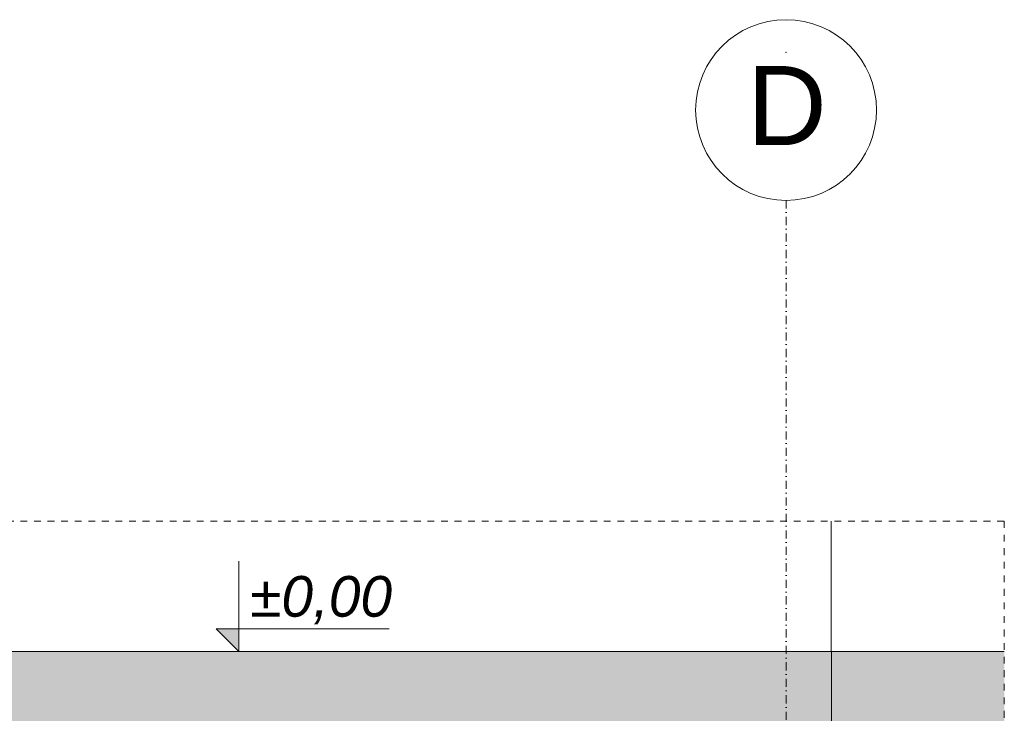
# Model space of a CAD drawing. Header units: centimetres. Extents: x -1589 to 108054, y -205274 to 31709.
# Tile 218 of 256: x 22280 to 22715, y 27709 to 28016. Entities that reach past the tile are written whole.
import ezdxf

# ---------------------------------------------------------------- set-up
doc = ezdxf.new("R2010")
doc.units = ezdxf.units.CM
doc.header["$LTSCALE"] = 0.01
doc.header["$MEASUREMENT"] = 0
for name, pattern in [('Kropki i Kreski', [72, 36, -18, 0, -18]), ('Przerywana', [12, 6, -6]), ('Wipeout_Contour', [100, 0, -100])]:
    doc.linetypes.add(name, pattern=pattern)
for name, color, linetype in [('2_stropy.ISTN', 7, 'Continuous'), ('2_słupy.ISTN', 7, 'Continuous'), ('4_osie.ISTN', 7, 'Continuous'), ('5_wymiary.K_IR', 7, 'Continuous')]:
    doc.layers.add(name, color=color, linetype=linetype)
doc.styles.add('GENERATED_STYLE_1', font='txt')
doc.styles.add('GENERATED_STYLE_2', font='txt')

msp = doc.modelspace()

# ---------------------------------------------------------------- hatches: boundary and pattern name
at = {"layer": '2_stropy.ISTN', "linetype": 'Continuous', "lineweight": 5}
msp.add_hatch(color=8, dxfattribs=at).paths.add_polyline_path([(22715.16588, 27701.83463), (22038.63552, 27701.83463), (22038.63552, 27736.83463), (22715.16588, 27736.83463)])
at = {"layer": '5_wymiary.K_IR', "linetype": 'Continuous', "lineweight": 5}
msp.add_hatch(color=8, dxfattribs=at).paths.add_polyline_path([(22376.63067, 27736.83463), (22376.63067, 27746.83463), (22366.63067, 27746.83463)])

# ---------------------------------------------------------------- linework, layer by layer
at = {"layer": '2_stropy.ISTN', "color": 8, "linetype": 'Continuous', "lineweight": 5}
for p, q in [((22638.73097, 27736.83463), (22038.63552, 27736.83463)), ((22715.16588, 27736.83463), (22638.73097, 27736.83463)), ((22638.73097, 27736.83463), (22638.73097, 27701.83463))]:
    msp.add_line(p, q, dxfattribs=at)
at = {"layer": '2_słupy.ISTN', "color": 8, "linetype": 'Continuous', "lineweight": 5}
msp.add_line((22638.63552, 27736.83463), (22638.63552, 27794.47283), dxfattribs=at)
at = {"layer": '4_osie.ISTN', "color": 7, "linetype": 'Kropki i Kreski', "lineweight": 5, "ltscale": 10}
msp.add_line((22618.63552, 27936.41131), (22618.63552, 27436.83463), dxfattribs=at)
at = {"layer": '4_osie.ISTN', "color": 7, "linetype": 'Continuous', "lineweight": 0}
msp.add_circle((22618.63552, 27976.41131), 40, dxfattribs=at)
at = {"layer": '4_osie.ISTN', "color": 7, "linetype": 'Kropki i Kreski', "lineweight": 15}
msp.add_point((22618.63552, 28001.93285), dxfattribs=at)
msp.add_point((22618.63552, 28001.93285), dxfattribs=at)
at = {"layer": '5_wymiary.K_IR', "color": 8, "linetype": 'Continuous', "lineweight": 5}
for p, q in [((22376.63067, 27736.83463), (22376.63067, 27776.83463)), ((22376.63067, 27736.83463), (22366.63067, 27746.83463)), ((22366.63067, 27746.83463), (22376.63067, 27746.83463)), ((22376.63067, 27746.83463), (22443.01589, 27746.83463)), ((22376.63067, 27736.83463), (22369.13067, 27736.83463)), ((22376.63067, 27736.83463), (22384.13067, 27736.83463))]:
    msp.add_line(p, q, dxfattribs=at)

# ---------------------------------------------------------------- texts
at = {"layer": '4_osie.ISTN', "color": 7, "lineweight": 0, "insert": (22601.35502, 27978.41181), "char_height": 35, "attachment_point": 4, "style": 'GENERATED_STYLE_1'}
msp.add_mtext('\\A1;{\\pql;\\pt0;\\fArial|b0|i0|c238|p38;D}', dxfattribs=at)

# ---------------------------------------------------------------- next in the draw order: wipeouts: each hides what was drawn before it
at = {"color": 8, "linetype": 'Wipeout_Contour', "lineweight": 5, "ltscale": 1743.314905}
msp.add_wipeout([(22381.63067, 27748.83463), (22443.01589, 27748.83463), (22443.01589, 27766.83463), (22381.63067, 27766.83463)], dxfattribs=at).dxf.layer = '5_wymiary.K_IR'

# ---------------------------------------------------------------- next in the draw order: linework, layer by layer
at = {"linetype": 'Przerywana', "lineweight": 5, "ltscale": 50}
msp.add_lwpolyline([(21974.03533, 27794.47283), (22715.16588, 27794.47283), (22715.16588, 27256.83463)], dxfattribs=at)

# ---------------------------------------------------------------- next in the draw order: texts
at = {"layer": '5_wymiary.K_IR', "color": 8, "lineweight": 5, "insert": (22381.63067, 27748.83463), "char_height": 17.9999995, "attachment_point": 7, "style": 'GENERATED_STYLE_2'}
msp.add_mtext('\\A1;{\\pql;\\fArial|b0|i1|c238|p38;±0,00}', dxfattribs=at)

doc.saveas('drawing.dxf')
